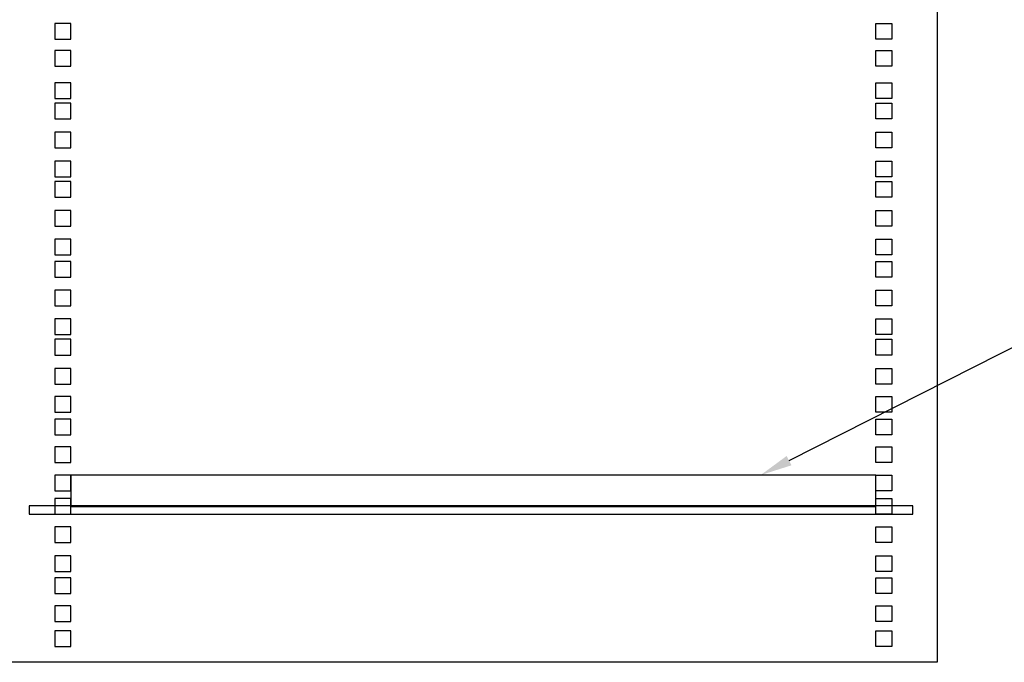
# Model space of a CAD drawing. Header units: millimetres. Extents: x -91 to 1961, y -1152 to 358.
# Tile 5 of 256: x 838 to 977, y -656 to -565. Entities that reach past the tile are written whole.
import ezdxf
from ezdxf import colors
from ezdxf.entities.mleader import LeaderData, LeaderLine
from ezdxf.math import Vec2, Vec3

# ---------------------------------------------------------------- set-up
doc = ezdxf.new("R2010")
doc.units = ezdxf.units.MM
doc.header["$MEASUREMENT"] = 0
doc.layers.get('0').update_dxf_attribs({"linetype": 'CONTINUOUS'})

msp = doc.modelspace()

# ---------------------------------------------------------------- linework, layer by layer
for points in [[(836.71, -517.13), (967.44, -517.13), (967.44, -655.61), (836.71, -655.61)], [(845.35, -565.65), (843.1, -565.65), (843.1, -567.86), (845.35, -567.86)], [(958.79, -565.65), (961.05, -565.65), (961.05, -567.86), (958.79, -567.86)], [(845.35, -569.47), (843.1, -569.47), (843.1, -571.68), (845.35, -571.68)], [(958.79, -569.47), (961.05, -569.47), (961.05, -571.68), (958.79, -571.68)], [(845.35, -574.02), (843.1, -574.02), (843.1, -576.23), (845.35, -576.23)], [(958.79, -574.02), (961.05, -574.02), (961.05, -576.23), (958.79, -576.23)], [(845.35, -576.88), (843.1, -576.88), (843.1, -579.1), (845.35, -579.1)], [(958.79, -576.88), (961.05, -576.88), (961.05, -579.1), (958.79, -579.1)], [(845.35, -580.94), (843.1, -580.94), (843.1, -583.15), (845.35, -583.15)], [(958.79, -580.94), (961.05, -580.94), (961.05, -583.15), (958.79, -583.15)], [(845.35, -585.06), (843.1, -585.06), (843.1, -587.27), (845.35, -587.27)], [(958.79, -585.06), (961.05, -585.06), (961.05, -587.27), (958.79, -587.27)], [(845.35, -587.89), (843.1, -587.89), (843.1, -590.1), (845.35, -590.1)], [(958.79, -587.89), (961.05, -587.89), (961.05, -590.1), (958.79, -590.1)], [(845.35, -591.98), (843.1, -591.98), (843.1, -594.19), (845.35, -594.19)], [(958.79, -591.98), (961.05, -591.98), (961.05, -594.19), (958.79, -594.19)], [(845.35, -596.03), (843.1, -596.03), (843.1, -598.25), (845.35, -598.25)], [(958.79, -596.03), (961.05, -596.03), (961.05, -598.25), (958.79, -598.25)], [(845.35, -599.19), (843.1, -599.19), (843.1, -601.4), (845.35, -601.4)], [(958.79, -599.19), (961.05, -599.19), (961.05, -601.4), (958.79, -601.4)], [(845.35, -603.22), (843.1, -603.22), (843.1, -605.43), (845.35, -605.43)], [(958.79, -603.22), (961.05, -603.22), (961.05, -605.43), (958.79, -605.43)], [(845.35, -607.25), (843.1, -607.25), (843.1, -609.46), (845.35, -609.46)], [(958.79, -607.25), (961.05, -607.25), (961.05, -609.46), (958.79, -609.46)], [(845.35, -610.13), (843.1, -610.13), (843.1, -612.34), (845.35, -612.34)], [(958.79, -610.13), (961.05, -610.13), (961.05, -612.34), (958.79, -612.34)], [(845.35, -614.25), (843.1, -614.25), (843.1, -616.46), (845.35, -616.46)], [(958.79, -614.25), (961.05, -614.25), (961.05, -616.46), (958.79, -616.46)], [(845.35, -618.17), (843.1, -618.17), (843.1, -620.39), (845.35, -620.39)], [(958.79, -618.17), (961.05, -618.17), (961.05, -620.39), (958.79, -620.39)], [(845.35, -621.38), (843.1, -621.38), (843.1, -623.59), (845.35, -623.59)], [(958.79, -621.38), (961.05, -621.38), (961.05, -623.59), (958.79, -623.59)], [(845.35, -625.25), (843.1, -625.25), (843.1, -627.47), (845.35, -627.47)], [(958.79, -625.25), (961.05, -625.25), (961.05, -627.47), (958.79, -627.47)], [(845.35, -629.25), (843.1, -629.25), (843.1, -631.46), (845.35, -631.46)], [(845.35, -633.65), (958.79, -633.65), (958.79, -629.25), (845.35, -629.25)], [(958.79, -629.25), (961.05, -629.25), (961.05, -631.46), (958.79, -631.46)], [(845.35, -632.54), (843.1, -632.54), (843.1, -634.75), (845.35, -634.75)], [(958.79, -632.54), (961.05, -632.54), (961.05, -634.75), (958.79, -634.75)], [(839.47, -634.75), (964, -634.75), (964, -633.57), (839.47, -633.57)], [(845.35, -636.54), (843.1, -636.54), (843.1, -638.76), (845.35, -638.76)], [(958.79, -636.54), (961.05, -636.54), (961.05, -638.76), (958.79, -638.76)], [(845.35, -640.6), (843.1, -640.6), (843.1, -642.81), (845.35, -642.81)], [(958.79, -640.6), (961.05, -640.6), (961.05, -642.81), (958.79, -642.81)], [(845.35, -643.71), (843.1, -643.71), (843.1, -645.92), (845.35, -645.92)], [(958.79, -643.71), (961.05, -643.71), (961.05, -645.92), (958.79, -645.92)], [(845.35, -647.67), (843.1, -647.67), (843.1, -649.88), (845.35, -649.88)], [(958.79, -647.67), (961.05, -647.67), (961.05, -649.88), (958.79, -649.88)], [(845.35, -651.16), (843.1, -651.16), (843.1, -653.38), (845.35, -653.38)], [(958.79, -651.16), (961.05, -651.16), (961.05, -653.38), (958.79, -653.38)]]:
    msp.add_lwpolyline(points, close=True)

# ---------------------------------------------------------------- leaders
ml = msp.add_multileader_mtext('Standard')
ml.set_content('{\\W0.9;\\fArial|b0|i0|c0|p0;Przełącznica światłowodowa PS 19” 1U 24xSX W np}', color=256)
ml.set_leader_properties()
ml.build(insert=Vec2(0, 0))
ml.multileader.update_dxf_attribs({"dogleg_length": 2, "arrow_head_size": 4.5})
ctx = ml.context
ctx.base_point, ctx.char_height, ctx.arrow_head_size, ctx.landing_gap_size, ctx.plane_origin = Vec3(994.01, -606.19), 4.5, 4.5, 1.2, Vec3(942.56, -629.25)
notes = []
notes.append((ctx, [(0, (1, 1, 0), (988.01, -606.19), (1, 0), 6, [(0, [(942.56, -629.25)], 256, [])])]))
ctx.mtext.insert, ctx.mtext.width, ctx.mtext.flow_direction = Vec3(995.21, -603.3), 76.9009, 5
for ctx, leaders in notes:
    for number, flags, end, landing, length, lines in leaders:
        leader = LeaderData()
        leader.index, (leader.has_last_leader_line, leader.has_dogleg_vector, leader.attachment_direction) = number, flags
        leader.last_leader_point, leader.dogleg_vector, leader.dogleg_length = Vec3(end), Vec3(landing), length
        for number, points, colour, breaks in lines:
            line = LeaderLine()
            line.index, line.vertices, line.color, line.breaks = number, Vec3.list(points), colors.encode_raw_color(colour), breaks
            leader.lines.append(line)
        ctx.leaders.append(leader)

doc.saveas('drawing.dxf')
